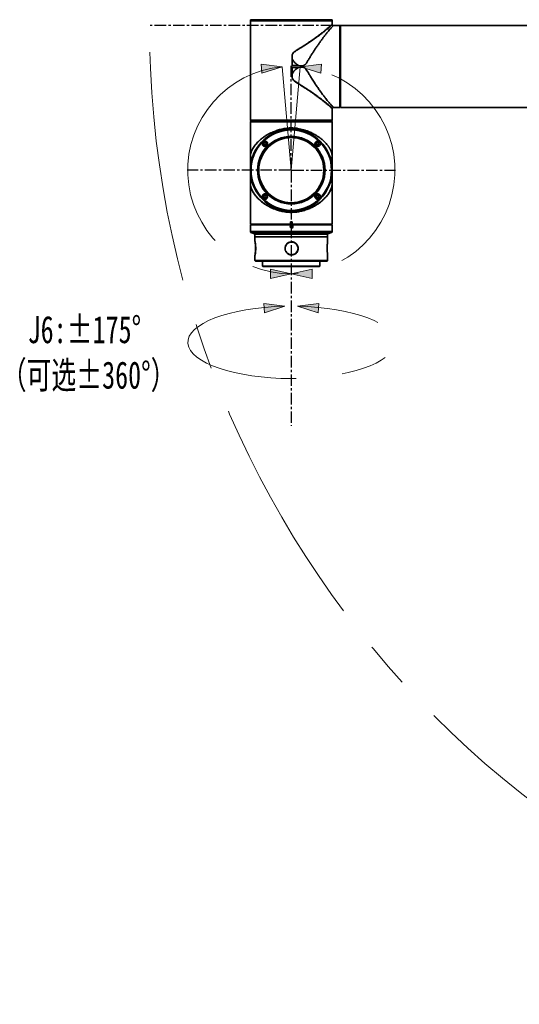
# Model space of a CAD drawing. Header units: millimetres. Extents: x -4 to 420, y 0 to 297.
# Tile 6 of 10: x 230 to 258, y 127 to 181. Entities that reach past the tile are written whole.
import ezdxf

# ---------------------------------------------------------------- set-up
doc = ezdxf.new("R2010")
doc.units = ezdxf.units.MM
doc.linetypes.add('CENTERX2', pattern=[20.32, 12.7, -2.54, 2.54, -2.54])
doc.layers.get('0').update_dxf_attribs({"lineweight": 18})
doc.layers.add('中心线层', color=6, linetype='CENTERX2', lineweight=25)
doc.layers.add('标注层', color=150, linetype='Continuous', lineweight=18)
doc.styles.add('SLDTEXTSTYLE0', font='txt', dxfattribs={"width": 0.7})

# ---------------------------------------------------------------- blocks, each defined once
blk = doc.blocks.new('块1_1')
at = {"linetype": 'Continuous'}
blk.add_hatch(color=7, dxfattribs=at).paths.add_polyline_path([(5474.3, 5769.8), (5448.8, 5654.8), (5499.8, 5654.8)], flags=0)
at = {"color": 7, "linetype": 'Continuous', "lineweight": 18}
for p, q in [((5474.3, 5769.8), (5448.8, 5654.8)), ((5499.8, 5654.8), (5474.3, 5769.8)), ((5448.8, 5654.8), (5499.8, 5654.8))]:
    blk.add_line(p, q, dxfattribs=at)
blk = doc.blocks.new('SW_CENTERMARKSYMBOL_4_1')
at = {"layer": '中心线层', "color": 0}
for p, q in [((0, 1), (0, 114.5)), ((-1, 0), (-114.5, 0)), ((0, 0), (-0.5, 0)), ((0, 0), (0, 0.5)), ((0, 0), (0, -0.5)), ((0, 0), (0.5, 0)), ((1, 0), (114.5, 0)), ((0, -1), (0, -281.1))]:
    blk.add_line(p, q, dxfattribs=at)
blk = doc.blocks.new('SW_CENTERMARKSYMBOL_5_1')
at = {"layer": '中心线层', "color": 0}
blk.add_line((-1, 0), (-1076.5, 0), dxfattribs=at)
blk = doc.blocks.new('12')
at = {"color": 0, "linetype": 'Continuous', "lineweight": 35}
for p, q in [((-48.3, 0.32), (-48.3, 0.25)), ((-47.64099, 0.32), (-48.3, 0.32)), ((-48.3, 0.25), (-48.3, -5.09)), ((-43.8, 0.25), (-48.3, 0.25)), ((-43.8, 0.32), (-47.64099, 0.32)), ((-43.8, 0.25), (-43.8, 0.32)), ((-43.8, 0.07122), (-43.8, 0.25)), ((-43.385, 0), (-43.72467, 0)), ((-43.36, -0.025), (-43.385, 0)), ((-43.385, -4.5), (-43.385, 0)), ((-43.36, -0.025), (-43.36, -4.475)), ((-30.04, 0), (-43.345, 0)), ((-43.345, -4.5), (-43.345, 0)), ((-45.99859, -2.19859), (-45.99859, -1.84684)), ((-45.99749, -1.84675), (-45.99749, -2.19804)), ((-45.99859, -2.19847), (-45.99859, -2.19859)), ((-45.99859, -2.65316), (-45.99859, -2.30141)), ((-45.99847, -2.30141), (-45.99847, -2.30153)), ((-45.99749, -2.19804), (-45.65619, -2.19804)), ((-45.99749, -2.30196), (-45.99749, -2.65325)), ((-45.65618, -2.30196), (-45.99749, -2.30196)), ((-43.8, -5.09), (-43.8, -4.57122)), ((-43.72467, -4.5), (-43.385, -4.5)), ((-43.385, -4.5), (-43.36, -4.475)), ((-43.345, -4.5), (-30.04, -4.5)), ((-48.3, -5.09), (-48.29944, -5.09)), ((-48.29944, -5.37257), (-48.3, -5.38)), ((-48.3, -5.38), (-48.3, -5.415)), ((-48.29944, -5.38), (-48.3, -5.38)), ((-48.29944, -5.21), (-48.29944, -5.09)), ((-48.29944, -5.21), (-43.80056, -5.21)), ((-48.29944, -5.415), (-48.29944, -5.285)), ((-43.8, -5.285), (-48.29944, -5.285)), ((-48.29, -5.27556), (-48.27449, -5.26)), ((-48.27449, -5.26), (-43.825, -5.26)), ((-48.26458, -5.245), (-43.83542, -5.245)), ((-47.90783, -5.25176), (-47.94445, -5.26)), ((-44.19217, -5.25176), (-47.90783, -5.25176)), ((-44.20314, -5.25054), (-47.89686, -5.25054)), ((-44.15556, -5.26), (-44.19217, -5.25176)), ((-43.8, -5.285), (-43.825, -5.26)), ((-43.80056, -5.09), (-43.8, -5.09)), ((-43.80056, -5.09), (-43.80056, -5.21)), ((-43.8, -7.95), (-43.8, -5.285)), ((-48.3, -5.415), (-48.3, -7.95)), ((-48.29944, -5.415), (-48.3, -5.415)), ((-44.59287, -6.23675), (-44.61983, -6.21045)), ((-44.61031, -6.2209), (-44.61033, -6.21972)), ((-43.8004, -7.45887), (-43.8006, -7.54762)), ((-43.80059, -7.54675), (-43.80059, -7.54684)), ((-43.8004, -7.45887), (-43.80042, -7.47748)), ((-48.3, -7.95), (-48.3, -10.91)), ((-48.29964, -7.90929), (-48.29963, -7.90856)), ((-48.29941, -8.05155), (-48.29941, -8.00142)), ((-48.2994, -8.00197), (-48.2994, -8.04972)), ((-43.8006, -8.00197), (-43.8006, -8.35238)), ((-43.80059, -8.00142), (-43.80059, -8.35316)), ((-43.80055, -7.9003), (-43.80055, -7.90754)), ((-43.8, -10.91), (-43.8, -7.95)), ((-48.29953, -8.41059), (-48.29941, -8.35316)), ((-48.29941, -8.35316), (-48.29941, -8.12001)), ((-48.2994, -8.12353), (-48.2994, -8.35238)), ((-43.8006, -8.35316), (-43.8006, -8.35325)), ((-46.1, -10.79), (-46, -10.79)), ((-46.1, -10.79), (-46.1, -10.91)), ((-46, -10.91), (-46, -10.79)), ((-48.3, -10.91), (-48.265, -10.945)), ((-48.3, -10.91), (-46.1, -10.91)), ((-48.3, -10.96), (-48.3, -11.32615)), ((-43.8, -10.96), (-48.3, -10.96)), ((-48.3, -11.32615), (-43.8, -11.32615)), ((-48.265, -10.945), (-46.09306, -10.945)), ((-46.1, -10.91), (-46.1, -10.91944)), ((-46.09306, -10.945), (-46.00694, -10.945)), ((-46.00694, -10.945), (-43.835, -10.945)), ((-46, -10.91), (-43.8, -10.91)), ((-46, -10.91), (-46, -10.91944)), ((-43.835, -10.945), (-43.8, -10.91)), ((-43.8, -11.32615), (-43.8, -10.96)), ((-48.26857, -11.37257), (-48.06572, -11.45371)), ((-43.83143, -11.37257), (-48.26857, -11.37257)), ((-48.06572, -11.45371), (-44.03428, -11.45371)), ((-48.05, -11.47693), (-48.05, -11.61)), ((-44.30929, -11.47693), (-48.05, -11.47693)), ((-44.30929, -11.61), (-48.05, -11.61)), ((-48.05, -11.615), (-48.05, -11.85992)), ((-44.05, -11.615), (-48.05, -11.615)), ((-47.95, -11.61), (-47.95, -11.615)), ((-44.05, -11.47693), (-44.30929, -11.47693)), ((-44.05, -11.61), (-44.30929, -11.61)), ((-44.15, -11.615), (-44.15, -11.61)), ((-44.05, -11.61), (-44.05, -11.47693)), ((-44.05, -11.89453), (-44.05, -11.615)), ((-44.03428, -11.45371), (-43.83143, -11.37257)), ((-48.05, -12.63962), (-48.05, -12.925)), ((-48.05, -12.925), (-48.025, -12.95)), ((-48.05, -12.925), (-47.89101, -12.925)), ((-47.868, -12.95), (-48.025, -12.95)), ((-47.89101, -12.925), (-44.05, -12.925)), ((-44.075, -12.95), (-47.868, -12.95)), ((-47.625, -12.95), (-47.625, -13.225)), ((-44.475, -13.225), (-44.475, -12.95)), ((-44.075, -12.95), (-44.05, -12.925)), ((-44.05, -12.925), (-44.05, -12.60731)), ((-47.625, -13.225), (-47.6, -13.25)), ((-47.625, -13.225), (-44.475, -13.225)), ((-44.5, -13.25), (-47.6, -13.25)), ((-44.5, -13.25), (-44.475, -13.225))]:
    blk.add_line(p, q, dxfattribs=at)
at = {"color": 0, "linetype": 'CENTERX2', "lineweight": 18}
for p, q in [((-46.54679, -2.27169), (-46.05, -7.95)), ((-46.05, -7.95), (-45.55321, -2.27169))]:
    blk.add_line(p, q, dxfattribs=at)
at = {"color": 0, "linetype": 'Continuous', "lineweight": 35}
for points in [[(-48.29944, -5.285), (-48.29555, -5.28111), (-48.29, -5.27556)], [(-43.80056, -5.21), (-43.80945, -5.21889), (-43.81, -5.21944)]]:
    blk.add_lwpolyline(points, dxfattribs=at)
for centre, radius in [((-46.05, -7.95), 2.25), ((-46.05, -7.95), 2.21098), ((-46.05, -7.95), 1.85783), ((-46.05, -7.95), 1.84202), ((-46.05, -7.95), 1.8125), ((-46.05, -7.95), 1.7875), ((-47.49957, -6.50043), 0.085), ((-47.49957, -6.50043), 0.0675), ((-47.49957, -6.50043), 0.0625), ((-44.60043, -6.50043), 0.085), ((-44.60043, -6.50043), 0.0675), ((-44.60043, -6.50043), 0.0625), ((-47.49957, -9.39957), 0.085), ((-47.49957, -9.39957), 0.0675), ((-47.49957, -9.39957), 0.0625), ((-44.60043, -9.39957), 0.085), ((-44.60043, -9.39957), 0.0675), ((-44.60043, -9.39957), 0.0625)]:
    blk.add_circle(centre, radius, dxfattribs=at)
at = {"color": 0, "linetype": 'CENTERX2', "lineweight": 18}
for centre, radius in [((-0.05, 0), 53.8), ((-46.05, -7.95), 5.7)]:
    blk.add_arc(centre, radius, 95, 85, dxfattribs=at)
at = {"color": 0, "linetype": 'Continuous', "lineweight": 35}
for centre, radius, start, end in [((-47.89686, -5.30054), 0.05, 90, 102.680383), ((-44.20315, -5.30054), 0.05, 77.319617, 90), ((-46.05, -7.95), 2.25, 90, 315), ((-46.05, -7.95), 2.25, 45, 90), ((-48.25, -11.32615), 0.05, 180, 248.198591), ((-46.03168, -11.06), 0.075, 270.003782, 89.996218), ((-43.85, -11.32615), 0.05, 291.801409, 0), ((-48.075, -11.47693), 0.025, 360, 68.198591), ((-44.025, -11.47693), 0.025, 111.801409, 180)]:
    blk.add_arc(centre, radius, start, end, dxfattribs=at)
at = {"color": 0, "linetype": 'CENTERX2', "lineweight": 18}
blk.add_ellipse((-46.05, -17.41484), major_axis=(5.69253, 0), ratio=0.34922911, start_param=1.63229718, end_param=7.79248078, dxfattribs=at)
at = {"color": 0, "linetype": 'Continuous', "lineweight": 35}
for points, knots in [([(-43.96905, -0.08505), (-43.95138, -0.06953), (-43.91663, -0.03904), (-43.87553, -0.0017), (-43.83702, 0.03419), (-43.8065, 0.06386), (-43.80216, 0.06877), (-43.8, 0.07122)], [0, 0, 0, 0, 0.039438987, 0.07751201, 0.11429632, 0.172584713, 0.230281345, 0.230281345, 0.230281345, 0.230281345]), ([(-43.7996, 0.06468), (-43.79959, 0.0647), (-43.79701, 0.06845), (-43.80617, 0.05431), (-43.82911, 0.02765), (-43.86851, -0.01437), (-43.90711, -0.05013), (-43.92636, -0.06796)], [0, 0, 0, 0, 0.000232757, 0.046171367, 0.092153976, 0.138143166, 0.18392212, 0.18392212, 0.18392212, 0.18392212]), ([(-43.72379, -0.00004), (-43.73316, 0.00088), (-43.75156, 0.00269), (-43.77524, 0.01752), (-43.7932, 0.03869), (-43.79749, 0.05644), (-43.79965, 0.06541)], [0, 0, 0, 0, 0.027973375, 0.054957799, 0.081812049, 0.109227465, 0.109227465, 0.109227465, 0.109227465]), ([(-45.99859, -1.84684), (-46.00239, -1.82022), (-46.00946, -1.77075), (-46.012, -1.70116), (-46.00718, -1.64108), (-45.99314, -1.58873), (-45.97294, -1.54837), (-45.95013, -1.51694), (-45.92726, -1.49132), (-45.89406, -1.4599), (-45.84451, -1.42128), (-45.78137, -1.37755), (-45.71504, -1.33472), (-45.64687, -1.29192), (-45.55996, -1.23794), (-45.45356, -1.17146), (-45.33439, -1.09553), (-45.21568, -1.01826), (-45.1026, -0.94299), (-44.99978, -0.87317), (-44.89864, -0.80311), (-44.79672, -0.73127), (-44.69222, -0.65615), (-44.59709, -0.58634), (-44.51096, -0.52185), (-44.4334, -0.46269), (-44.32677, -0.38009), (-44.20109, -0.28039), (-44.06865, -0.17113), (-44.00138, -0.11299), (-43.96905, -0.08504)], [0, 0, 0, 0, 0.0685512, 0.12741476, 0.17727185, 0.22170994, 0.26482882, 0.29153194, 0.32061724, 0.35233565, 0.40810892, 0.48093561, 0.54889834, 0.61077665, 0.68825372, 0.81347639, 0.93748583, 1.06028688, 1.19127709, 1.30554299, 1.40308279, 1.53656448, 1.66299218, 1.78237583, 1.8947241, 2.00005509, 2.09838328, 2.34728306, 2.5782804, 2.79198803, 2.79198803, 2.79198803, 2.79198803]), ([(-45.99679, -1.84762), (-46.00199, -1.8116), (-46.01237, -1.73963), (-46.00976, -1.64763), (-45.98865, -1.57769), (-45.95228, -1.5147), (-45.86057, -1.42762), (-45.71057, -1.33275), (-45.47295, -1.18677), (-45.18455, -1.00466), (-44.86089, -0.78681), (-44.56509, -0.57633), (-44.33178, -0.40094), (-44.15582, -0.26223), (-44.02435, -0.1546), (-43.95897, -0.0968), (-43.92636, -0.06796)], [0, 0, 0, 0, 0.09138196, 0.1825474, 0.22794286, 0.27340841, 0.36351436, 0.54163583, 0.71984324, 1.07272471, 1.42594829, 1.78008578, 2.13089879, 2.36691777, 2.60261086, 2.83716599, 2.83716599, 2.83716599, 2.83716599]), ([(-43.72467, -0.00011), (-43.72659, -0.00124), (-43.73065, -0.00363), (-43.75519, -0.02409), (-43.78852, -0.05687), (-43.83129, -0.10109), (-43.88207, -0.15713), (-43.93526, -0.21824), (-43.98796, -0.28053), (-44.03802, -0.34101), (-44.09272, -0.40849), (-44.14552, -0.47494), (-44.19543, -0.53874), (-44.24167, -0.59865), (-44.29093, -0.66341), (-44.34321, -0.73318), (-44.40776, -0.82068), (-44.48876, -0.93242), (-44.58798, -1.07322), (-44.67189, -1.19572), (-44.73481, -1.28992), (-44.77442, -1.34998), (-44.81407, -1.4108), (-44.85379, -1.47235), (-44.89352, -1.53458), (-44.93052, -1.59276), (-44.96895, -1.65453), (-45.01344, -1.7276), (-45.06245, -1.80923), (-45.11142, -1.89158), (-45.15558, -1.96673), (-45.19553, -2.03062), (-45.22946, -2.08118), (-45.25607, -2.11614), (-45.28866, -2.15291), (-45.32489, -2.18115), (-45.36466, -2.20005), (-45.42083, -2.21704), (-45.52042, -2.21998), (-45.6065, -2.20607), (-45.65619, -2.19804)], [0, 0, 0, 0, 0.11964982, 0.25308732, 0.37886553, 0.50212546, 0.62919565, 0.76033155, 0.85103519, 0.94491866, 1.04203883, 1.14244506, 1.21302152, 1.28659398, 1.36317396, 1.44277241, 1.52539656, 1.6525807, 1.79800366, 1.95274011, 2.00857602, 2.06443104, 2.12030617, 2.17620001, 2.23211184, 2.28804366, 2.33171335, 2.3953364, 2.47891051, 2.54269963, 2.60646023, 2.67020808, 2.70749865, 2.73936563, 2.76595739, 2.81454458, 2.83802866, 2.86157004, 2.94191533, 3.05159145, 3.05159145, 3.05159145, 3.05159145]), ([(-43.92636, -0.06796), (-43.93092, -0.06978), (-43.93803, -0.07262), (-43.95231, -0.07835), (-43.96196, -0.0822), (-43.96905, -0.08504)], [0, 0, 0, 0, 0.014691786, 0.0229855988, 0.0459708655, 0.0459708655, 0.0459708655, 0.0459708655]), ([(-45.99859, -1.84684), (-45.99838, -1.84683), (-45.99802, -1.8468), (-45.99765, -1.84677), (-45.99749, -1.84675)], [0, 0, 0, 0, 0.00061599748, 0.00110037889, 0.00110037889, 0.00110037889, 0.00110037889]), ([(-45.99677, -1.84762), (-45.99688, -1.84741), (-45.99704, -1.84713), (-45.9973, -1.84684), (-45.99743, -1.84678), (-45.99749, -1.84675)], [0, 0, 0, 0, 0.00070394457, 0.00095266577, 0.00114944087, 0.00114944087, 0.00114944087, 0.00114944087]), ([(-45.65619, -2.19804), (-45.69178, -2.17703), (-45.76302, -2.13499), (-45.85552, -2.0516), (-45.93644, -1.95663), (-45.97664, -1.88399), (-45.99677, -1.84762)], [0, 0, 0, 0, 0.12378557, 0.247724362, 0.37189102, 0.496374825, 0.496374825, 0.496374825, 0.496374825]), ([(-46.05, -2.25), (-46.04042, -2.24042), (-46.02329, -2.22328), (-46.00615, -2.20615), (-45.99859, -2.19859)], [0, 0, 0, 0, 0.0406334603, 0.0727079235, 0.0727079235, 0.0727079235, 0.0727079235]), ([(-45.99859, -2.30141), (-46.0082, -2.2918), (-46.02534, -2.27466), (-46.04248, -2.25752), (-46.05, -2.25)], [0, 0, 0, 0, 0.0407991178, 0.0727079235, 0.0727079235, 0.0727079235, 0.0727079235]), ([(-43.96905, -4.41495), (-43.99258, -4.39458), (-44.04107, -4.3526), (-44.13107, -4.27721), (-44.2374, -4.19072), (-44.33942, -4.1101), (-44.42968, -4.04024), (-44.50298, -3.98442), (-44.57954, -3.92704), (-44.65708, -3.86978), (-44.73603, -3.81235), (-44.81994, -3.75229), (-44.90593, -3.69183), (-44.99932, -3.62713), (-45.1062, -3.5545), (-45.22162, -3.47788), (-45.33488, -3.40419), (-45.45007, -3.33049), (-45.56477, -3.25913), (-45.67216, -3.19229), (-45.75482, -3.13978), (-45.83189, -3.08836), (-45.90778, -3.03105), (-45.96518, -2.96839), (-45.9938, -2.90898), (-46.00981, -2.84757), (-46.01314, -2.76074), (-46.0038, -2.6917), (-45.99859, -2.65316)], [0, 0, 0, 0, 0.15817076, 0.32607292, 0.50399051, 0.69215612, 0.78789772, 0.8876417, 0.9913999, 1.0889413, 1.18245581, 1.28292097, 1.39034202, 1.48302527, 1.6018566, 1.74683383, 1.85797162, 1.96191185, 2.10714714, 2.20992108, 2.28865243, 2.35888481, 2.44721673, 2.53163248, 2.57220574, 2.61427287, 2.69268729, 2.79184016, 2.79184016, 2.79184016, 2.79184016]), ([(-45.99679, -2.65238), (-46.0031, -2.69671), (-46.01255, -2.76324), (-46.00809, -2.85273), (-45.99157, -2.91814), (-45.95747, -2.97626), (-45.89658, -3.04033), (-45.77253, -3.13031), (-45.58812, -3.24228), (-45.34833, -3.39094), (-45.09494, -3.5552), (-44.8339, -3.73258), (-44.61187, -3.89051), (-44.42676, -4.02745), (-44.27446, -4.14398), (-44.13816, -4.25204), (-44.02059, -4.34905), (-43.92486, -4.4321), (-43.85319, -4.50116), (-43.81209, -4.54578), (-43.79505, -4.57081), (-43.79981, -4.56439), (-43.79994, -4.56422)], [0, 0, 0, 0, 0.09701341, 0.1455711, 0.19382233, 0.24205214, 0.29015305, 0.38499202, 0.57439776, 0.76265212, 1.01217638, 1.26296402, 1.51394839, 1.70047535, 1.8871395, 2.07559535, 2.26323676, 2.45016785, 2.63876944, 2.82766844, 3.01654567, 3.02165104, 3.02165104, 3.02165104, 3.02165104]), ([(-45.99847, -2.19847), (-45.99831, -2.19834), (-45.99802, -2.19811), (-45.99765, -2.19806), (-45.99749, -2.19804)], [0, 0, 0, 0, 0.0006150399, 0.00109453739, 0.00109453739, 0.00109453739, 0.00109453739]), ([(-45.99749, -2.30196), (-45.9977, -2.30193), (-45.99806, -2.30187), (-45.99835, -2.30163), (-45.99847, -2.30153)], [0, 0, 0, 0, 0.00061200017, 0.00109319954, 0.00109319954, 0.00109319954, 0.00109319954]), ([(-45.65618, -2.30197), (-45.69568, -2.32565), (-45.77475, -2.37308), (-45.89739, -2.48648), (-45.95899, -2.58931), (-45.99677, -2.65238)], [0, 0, 0, 0, 0.138095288, 0.276501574, 0.496056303, 0.496056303, 0.496056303, 0.496056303]), ([(-45.65618, -2.30196), (-45.60638, -2.29376), (-45.543, -2.28333), (-45.46655, -2.28251), (-45.4296, -2.28495), (-45.38532, -2.2921), (-45.34411, -2.308), (-45.30747, -2.33235), (-45.26043, -2.37398), (-45.20686, -2.45047), (-45.14291, -2.55454), (-45.08732, -2.64855), (-45.037, -2.73381), (-44.98796, -2.81456), (-44.90794, -2.94385), (-44.79866, -3.11571), (-44.66256, -3.3188), (-44.52789, -3.51211), (-44.41734, -3.66663), (-44.33013, -3.78445), (-44.2662, -3.86932), (-44.20696, -3.94648), (-44.14238, -4.02915), (-44.0741, -4.11482), (-44.0042, -4.20017), (-43.92915, -4.28915), (-43.85474, -4.37404), (-43.79406, -4.43773), (-43.75518, -4.47592), (-43.73065, -4.49638), (-43.72659, -4.49876), (-43.72467, -4.49989)], [0, 0, 0, 0, 0.10966729, 0.1395776, 0.16636771, 0.1902456, 0.2371366, 0.26105051, 0.28585594, 0.37358364, 0.46272005, 0.55370088, 0.61355693, 0.68164655, 0.76367769, 0.953977, 1.14458287, 1.33569333, 1.52625138, 1.62905164, 1.72713502, 1.82051935, 1.90922727, 2.04235416, 2.1696828, 2.29134178, 2.48641215, 2.6726935, 2.79852966, 2.93200141, 3.05160815, 3.05160815, 3.05160815, 3.05160815]), ([(-43.8, -4.57122), (-43.80093, -4.57014), (-43.80283, -4.56796), (-43.81817, -4.55237), (-43.84651, -4.5253), (-43.89312, -4.48185), (-43.9433, -4.43764), (-43.96905, -4.41495)], [0, 0, 0, 0, 0.037834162, 0.076967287, 0.115954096, 0.171620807, 0.230280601, 0.230280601, 0.230280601, 0.230280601]), ([(-43.8, -4.57122), (-43.79998, -4.57013), (-43.79994, -4.56796), (-43.79969, -4.56581), (-43.79956, -4.56473)], [0, 0, 0, 0, 0.00325094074, 0.00650207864, 0.00650207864, 0.00650207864, 0.00650207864]), ([(-43.79966, -4.56549), (-43.7975, -4.55651), (-43.79324, -4.53874), (-43.77528, -4.51755), (-43.7516, -4.5027), (-43.73319, -4.50089), (-43.72381, -4.49996)], [0, 0, 0, 0, 0.027431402, 0.054299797, 0.081296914, 0.109281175, 0.109281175, 0.109281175, 0.109281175]), ([(-48.29, -5.21944), (-48.29018, -5.21926), (-48.29333, -5.21611), (-48.29648, -5.21296), (-48.29944, -5.21)], [0, 0, 0, 0, 0.0007794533, 0.0133547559, 0.0133547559, 0.0133547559, 0.0133547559]), ([(-48.26458, -5.245), (-48.27026, -5.23927), (-48.27855, -5.2309), (-48.28726, -5.22219), (-48.29, -5.21944)], [0, 0, 0, 0, 0.0246862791, 0.0360457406, 0.0360457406, 0.0360457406, 0.0360457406]), ([(-43.81, -5.21944), (-43.81776, -5.22723), (-43.8265, -5.23599), (-43.83452, -5.24409), (-43.83542, -5.245)], [0, 0, 0, 0, 0.0320184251, 0.0360457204, 0.0360457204, 0.0360457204, 0.0360457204]), ([(-48.2994, -7.55619), (-48.29956, -7.50589), (-48.29976, -7.44191), (-48.29976, -7.36476), (-48.29973, -7.32759), (-48.2996, -7.28329), (-48.29928, -7.24222), (-48.29847, -7.2058), (-48.29673, -7.15909), (-48.29176, -7.1063), (-48.28003, -7.04246), (-48.2663, -6.99201), (-48.25336, -6.95313), (-48.24347, -6.92589), (-48.23206, -6.89702), (-48.21857, -6.86564), (-48.19581, -6.81689), (-48.15592, -6.74182), (-48.09844, -6.65188), (-48.02701, -6.55601), (-47.95176, -6.46759), (-47.8667, -6.37975), (-47.78282, -6.30205), (-47.69992, -6.23244), (-47.61691, -6.16866), (-47.53302, -6.10945), (-47.43357, -6.04482), (-47.3167, -5.97643), (-47.18056, -5.90643), (-47.05, -5.84768), (-46.92601, -5.79879), (-46.80902, -5.75821), (-46.69116, -5.72262), (-46.52328, -5.67928), (-46.31127, -5.63878), (-46.07912, -5.6198), (-45.87983, -5.63149), (-45.70733, -5.65494), (-45.53793, -5.68858), (-45.37633, -5.73127), (-45.21817, -5.78207), (-45.07977, -5.83526), (-44.9599, -5.88796), (-44.85706, -5.93802), (-44.75523, -5.99272), (-44.66601, -6.04552), (-44.58825, -6.09543), (-44.52083, -6.14167), (-44.45369, -6.19093), (-44.38718, -6.24321), (-44.31078, -6.30776), (-44.22372, -6.38876), (-44.12952, -6.48798), (-44.0609, -6.57189), (-44.01476, -6.63481), (-43.9875, -6.67442), (-43.96201, -6.71407), (-43.93832, -6.75379), (-43.91643, -6.79352), (-43.89787, -6.83052), (-43.87991, -6.86895), (-43.8609, -6.91344), (-43.84301, -6.96245), (-43.8283, -7.01142), (-43.81748, -7.05558), (-43.81046, -7.09553), (-43.80623, -7.12946), (-43.80392, -7.15607), (-43.80199, -7.18866), (-43.80101, -7.22489), (-43.80054, -7.26466), (-43.80022, -7.32083), (-43.80019, -7.42042), (-43.80045, -7.5065), (-43.8006, -7.55619)], [0, 0, 0, 0, 0.12033027, 0.15307253, 0.18236263, 0.20843899, 0.2592386, 0.28527263, 0.31235283, 0.40751931, 0.50207377, 0.60276058, 0.64435395, 0.68550465, 0.73033547, 0.77884747, 0.83103998, 0.95554752, 1.12367984, 1.24300368, 1.39555292, 1.53292953, 1.6551429, 1.76628407, 1.87250127, 1.97381425, 2.0702453, 2.21477185, 2.35296006, 2.48494646, 2.59139492, 2.69540613, 2.79708958, 2.89656448, 3.11914731, 3.31346686, 3.44578967, 3.59078368, 3.72745599, 3.8613924, 3.99946875, 4.14196338, 4.24052339, 4.34253804, 4.44807046, 4.55717327, 4.63386402, 4.71380842, 4.79702042, 4.8835128, 4.97329375, 5.11149335, 5.26951235, 5.43765116, 5.49832415, 5.55901741, 5.61973084, 5.68046603, 5.74122202, 5.80199788, 5.84945012, 5.9185831, 6.00939702, 6.07871064, 6.14799413, 6.21726379, 6.25778449, 6.29241097, 6.32130667, 6.37410106, 6.39961821, 6.42520095, 6.51250357, 6.63167873, 6.63167873, 6.63167873, 6.63167873]), ([(-46.90567, -5.86905), (-46.88882, -5.86208), (-46.86322, -5.85148), (-46.83117, -5.83812), (-46.81431, -5.83108), (-46.80577, -5.82755), (-46.80362, -5.82665), (-46.80308, -5.82643), (-46.80294, -5.82637), (-46.8029, -5.82636), (-46.80289, -5.82635), (-46.80289, -5.82635), (-46.80288, -5.82635)], [0, 0, 0, 0, 0.054685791, 0.083111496, 0.104196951, 0.109495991, 0.110835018, 0.111177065, 0.111264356, 0.11128991, 0.111296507, 0.111299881, 0.111299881, 0.111299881, 0.111299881]), ([(-46.80288, -5.82635), (-46.74331, -5.80726), (-46.62404, -5.76903), (-46.4877, -5.73764), (-46.41112, -5.72847), (-46.39864, -5.72698)], [0, 0, 0, 0, 0.18979034, 0.380006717, 0.417021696, 0.417021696, 0.417021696, 0.417021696]), ([(-45.29708, -5.82636), (-45.28614, -5.83092), (-45.26901, -5.83804), (-45.23479, -5.8523), (-45.21148, -5.86196), (-45.19435, -5.86905)], [0, 0, 0, 0, 0.035552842, 0.055623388, 0.111245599, 0.111245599, 0.111245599, 0.111245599]), ([(-47.5984, -6.61327), (-47.58434, -6.6233), (-47.55622, -6.64336), (-47.5042, -6.65321), (-47.45265, -6.64604), (-47.40697, -6.62202), (-47.37241, -6.58504), (-47.35191, -6.53938), (-47.3472, -6.48954), (-47.35905, -6.44027), (-47.38695, -6.39693), (-47.42834, -6.365), (-47.47838, -6.34889), (-47.53068, -6.35067), (-47.57876, -6.36968), (-47.6173, -6.40304), (-47.64254, -6.44668), (-47.65229, -6.49604), (-47.64531, -6.54596), (-47.62548, -6.58632), (-47.60601, -6.6057), (-47.5984, -6.61327)], [0, 0, 0, 0, 0.052128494, 0.104278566, 0.155774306, 0.205926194, 0.254879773, 0.303416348, 0.352487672, 0.40275252, 0.454295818, 0.50661827, 0.558895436, 0.610384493, 0.660737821, 0.710108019, 0.758996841, 0.808050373, 0.857843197, 0.908703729, 0.941277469, 0.941277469, 0.941277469, 0.941277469]), ([(-44.7065, -6.6065), (-44.69369, -6.61705), (-44.66807, -6.63816), (-44.61937, -6.65182), (-44.56926, -6.65004), (-44.52167, -6.63147), (-44.48234, -6.59769), (-44.45639, -6.55209), (-44.44743, -6.50032), (-44.45642, -6.44899), (-44.48168, -6.40423), (-44.51973, -6.37072), (-44.56625, -6.35156), (-44.61649, -6.3485), (-44.6654, -6.36208), (-44.70767, -6.3914), (-44.73811, -6.43369), (-44.75262, -6.48423), (-44.74899, -6.53636), (-44.73135, -6.57841), (-44.71328, -6.59883), (-44.7065, -6.6065)], [0, 0, 0, 0, 0.048889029, 0.097756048, 0.14725877, 0.198066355, 0.250014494, 0.302423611, 0.354453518, 0.405495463, 0.455409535, 0.504509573, 0.55338919, 0.602684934, 0.652888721, 0.704191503, 0.756361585, 0.808747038, 0.860488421, 0.910945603, 0.941285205, 0.941285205, 0.941285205, 0.941285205]), ([(-47.63807, -6.51483), (-47.64062, -6.51278), (-47.64456, -6.50962), (-47.65117, -6.50775), (-47.65652, -6.50732), (-47.66184, -6.50809), (-47.66832, -6.51036), (-47.67206, -6.51376), (-47.67448, -6.51596)], [0, 0, 0, 0, 0.0097167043, 0.0149787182, 0.0203655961, 0.0257496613, 0.0310132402, 0.0407317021, 0.0407317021, 0.0407317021, 0.0407317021]), ([(-48.29886, -7.22161), (-48.29886, -7.23237), (-48.29885, -7.28338), (-48.29885, -7.36403), (-48.29885, -7.45561), (-48.29883, -7.53476), (-48.29894, -7.61833), (-48.29912, -7.71318), (-48.29932, -7.80085), (-48.29948, -7.86834), (-48.29953, -7.89323), (-48.29955, -7.90377)], [0, 0, 0, 0, 0.024150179, 0.114503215, 0.18670793, 0.245411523, 0.317834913, 0.408968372, 0.518477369, 0.612857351, 0.682161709, 0.682161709, 0.682161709, 0.682161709]), ([(-48.29886, -7.22307), (-48.29886, -7.23355), (-48.29885, -7.28429), (-48.29885, -7.36468), (-48.29885, -7.45626), (-48.29883, -7.53543), (-48.29894, -7.61884), (-48.29913, -7.71382), (-48.29926, -7.77056), (-48.29933, -7.80129)], [0, 0, 0, 0, 0.026360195, 0.127599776, 0.208504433, 0.274285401, 0.355444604, 0.457566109, 0.578228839, 0.578228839, 0.578228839, 0.578228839]), ([(-43.80134, -7.25471), (-43.80127, -7.25686), (-43.80077, -7.27107), (-43.80066, -7.30464), (-43.8003, -7.36338), (-43.80032, -7.44594), (-43.80049, -7.51083), (-43.80059, -7.54684)], [0, 0, 0, 0, 0.008010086, 0.053042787, 0.100195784, 0.185600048, 0.292142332, 0.292142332, 0.292142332, 0.292142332]), ([(-43.80048, -7.90123), (-43.80052, -7.88645), (-43.8006, -7.84914), (-43.80074, -7.75662), (-43.80086, -7.6522), (-43.80094, -7.55697), (-43.80101, -7.44746), (-43.80107, -7.33463), (-43.80109, -7.2566), (-43.8011, -7.22164)], [0, 0, 0, 0, 0.099274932, 0.250619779, 0.33215242, 0.41774937, 0.507719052, 0.602598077, 0.679589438, 0.679589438, 0.679589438, 0.679589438]), ([(-43.8006, -7.84183), (-43.80066, -7.80815), (-43.80075, -7.75459), (-43.80086, -7.65244), (-43.80094, -7.55773), (-43.80101, -7.44806), (-43.80107, -7.33772), (-43.80109, -7.26221), (-43.8011, -7.22978)], [0, 0, 0, 0, 0.150593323, 0.239460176, 0.332755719, 0.430814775, 0.534221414, 0.612053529, 0.612053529, 0.612053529, 0.612053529]), ([(-48.2983, -7.8625), (-48.29862, -7.87185), (-48.29927, -7.89062), (-48.29964, -7.90946), (-48.29972, -7.91305), (-48.29962, -7.90807), (-48.29961, -7.90747)], [0, 0, 0, 0, 0.0118364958, 0.0237518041, 0.0474971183, 0.0507167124, 0.0507167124, 0.0507167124, 0.0507167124]), ([(-48.29908, -8.04605), (-48.29918, -8.04496), (-48.29957, -8.04087), (-48.29955, -8.05992), (-48.29952, -8.09483), (-48.29933, -8.13793), (-48.29919, -8.19522), (-48.29901, -8.28258), (-48.29888, -8.38969), (-48.29878, -8.51335), (-48.29873, -8.59921), (-48.29871, -8.64436)], [0, 0, 0, 0, 0.025685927, 0.095912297, 0.128700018, 0.163703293, 0.226641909, 0.309202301, 0.411623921, 0.502018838, 0.602280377, 0.602280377, 0.602280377, 0.602280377]), ([(-43.80134, -8.64909), (-43.80134, -8.64286), (-43.80134, -8.5927), (-43.80136, -8.51167), (-43.80142, -8.41808), (-43.80151, -8.35314), (-43.80173, -8.29661), (-43.80188, -8.22946), (-43.80196, -8.14846), (-43.80201, -8.08079), (-43.80184, -8.04743), (-43.80236, -8.05501), (-43.80238, -8.05533)], [0, 0, 0, 0, 0.011585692, 0.093277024, 0.157452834, 0.205111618, 0.239364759, 0.302140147, 0.385171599, 0.488841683, 0.591042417, 0.595641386, 0.595641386, 0.595641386, 0.595641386]), ([(-43.8006, -7.89679), (-43.80051, -7.90156), (-43.80034, -7.91107), (-43.80024, -7.91335), (-43.80052, -7.90179), (-43.80053, -7.90123)], [0, 0, 0, 0, 0.0117791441, 0.0235303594, 0.0241266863, 0.0241266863, 0.0241266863, 0.0241266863]), ([(-46.90567, -10.11495), (-46.95935, -10.09458), (-47.07001, -10.0526), (-47.2294, -9.97721), (-47.38786, -9.89072), (-47.51423, -9.8101), (-47.61222, -9.74024), (-47.6849, -9.68442), (-47.75406, -9.62704), (-47.81789, -9.56978), (-47.87735, -9.51234), (-47.93498, -9.45229), (-47.9883, -9.39183), (-48.04057, -9.32713), (-48.09392, -9.2545), (-48.14328, -9.17788), (-48.18424, -9.10419), (-48.21976, -9.03049), (-48.24825, -8.95913), (-48.26867, -8.89229), (-48.28096, -8.83978), (-48.28985, -8.78836), (-48.29595, -8.73105), (-48.29851, -8.66839), (-48.29932, -8.60897), (-48.29965, -8.54758), (-48.29971, -8.48006), (-48.29958, -8.43007), (-48.29953, -8.41059)], [0, 0, 0, 0, 0.13709099, 0.2826197, 0.43682521, 0.5999169, 0.68289957, 0.76934952, 0.85928221, 0.9438246, 1.02487666, 1.11195362, 1.20505882, 1.28539062, 1.3883856, 1.51404278, 1.61037007, 1.70045826, 1.82634011, 1.91541734, 1.98365719, 2.04453096, 2.12109052, 2.19425723, 2.22942268, 2.2658842, 2.33384919, 2.37723743, 2.37723743, 2.37723743, 2.37723743]), ([(-48.2994, -8.35238), (-48.29952, -8.39671), (-48.2997, -8.46324), (-48.29962, -8.55273), (-48.29929, -8.61814), (-48.29822, -8.67626), (-48.29518, -8.74033), (-48.28492, -8.83032), (-48.25592, -8.94228), (-48.19313, -9.09094), (-48.09467, -9.2552), (-47.95154, -9.43257), (-47.78841, -9.59051), (-47.61594, -9.72745), (-47.44196, -9.84397), (-47.24941, -9.95205), (-47.03908, -10.04899), (-46.81242, -10.1323), (-46.57111, -10.20041), (-46.31791, -10.24861), (-46.05735, -10.27224), (-45.79663, -10.25073), (-45.5435, -10.20385), (-45.30189, -10.13687), (-45.07443, -10.05456), (-44.86266, -9.95819), (-44.66763, -9.84991), (-44.4907, -9.73238), (-44.31559, -9.59412), (-44.15058, -9.43493), (-44.00606, -9.25638), (-43.90671, -9.09079), (-43.84364, -8.9411), (-43.81619, -8.83433), (-43.80525, -8.74483), (-43.80187, -8.68332), (-43.80069, -8.61564), (-43.80038, -8.55059), (-43.8003, -8.46194), (-43.80048, -8.39619), (-43.8006, -8.35238)], [0, 0, 0, 0, 0.10589986, 0.15890505, 0.21157608, 0.26422356, 0.31673072, 0.42025502, 0.62701078, 0.83250711, 1.10488697, 1.37864661, 1.65261757, 1.85623125, 2.0599916, 2.26571068, 2.47053879, 2.67459142, 2.8804666, 3.08666983, 3.2928466, 3.49846564, 3.70437238, 3.90966131, 4.11346319, 4.31870822, 4.52541813, 4.73224686, 4.93914128, 5.21425851, 5.48972778, 5.76516936, 5.97189165, 6.17911147, 6.25706392, 6.33499821, 6.38720206, 6.43973039, 6.49213249, 6.5967997, 6.5967997, 6.5967997, 6.5967997]), ([(-43.80059, -8.35316), (-43.80051, -8.37965), (-43.80036, -8.42892), (-43.80032, -8.49827), (-43.8004, -8.55784), (-43.80068, -8.60942), (-43.80123, -8.649), (-43.80208, -8.67992), (-43.80312, -8.70506), (-43.80521, -8.73964), (-43.80974, -8.78504), (-43.81837, -8.83731), (-43.83235, -8.89621), (-43.85237, -8.9604), (-43.87985, -9.02947), (-43.91078, -9.09437), (-43.94385, -9.1551), (-43.98132, -9.21672), (-44.02374, -9.27902), (-44.06747, -9.33721), (-44.1187, -9.4002), (-44.18017, -9.46903), (-44.25528, -9.54459), (-44.33183, -9.61464), (-44.40875, -9.67916), (-44.48504, -9.73816), (-44.60018, -9.82055), (-44.76067, -9.92003), (-44.97245, -10.0291), (-45.12234, -10.0871), (-45.19434, -10.11495)], [0, 0, 0, 0, 0.05948119, 0.1106422, 0.15406626, 0.1919025, 0.22856323, 0.25134797, 0.27594686, 0.30258022, 0.36199579, 0.44086832, 0.51111554, 0.60915364, 0.71455185, 0.8069973, 0.88648832, 0.97388492, 1.06950394, 1.15259447, 1.22315583, 1.340527, 1.45143995, 1.55590137, 1.6539218, 1.74551469, 1.83069217, 2.04761734, 2.24874936, 2.43461839, 2.43461839, 2.43461839, 2.43461839]), ([(-47.60563, -9.50564), (-47.59276, -9.51623), (-47.56702, -9.53743), (-47.51804, -9.55104), (-47.4678, -9.54905), (-47.42034, -9.53031), (-47.38127, -9.49653), (-47.35547, -9.45104), (-47.34655, -9.39926), (-47.35566, -9.3478), (-47.38108, -9.30306), (-47.41911, -9.26975), (-47.46537, -9.25074), (-47.51537, -9.24763), (-47.56431, -9.26109), (-47.60677, -9.29046), (-47.63731, -9.33292), (-47.65176, -9.38352), (-47.6481, -9.43553), (-47.63051, -9.4775), (-47.61246, -9.49792), (-47.60563, -9.50564)], [0, 0, 0, 0, 0.049107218, 0.098203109, 0.147739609, 0.19828725, 0.249909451, 0.302232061, 0.35450826, 0.405891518, 0.455906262, 0.504780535, 0.553329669, 0.602495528, 0.652892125, 0.704543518, 0.756900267, 0.80912955, 0.860513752, 0.910759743, 0.94128617, 0.94128617, 0.94128617, 0.94128617]), ([(-44.71327, -9.4984), (-44.70065, -9.5102), (-44.67541, -9.5338), (-44.62512, -9.55041), (-44.57301, -9.55008), (-44.52438, -9.53218), (-44.48505, -9.49973), (-44.45876, -9.45666), (-44.44789, -9.40759), (-44.45356, -9.35739), (-44.4756, -9.31129), (-44.51219, -9.27461), (-44.5595, -9.25212), (-44.61179, -9.24699), (-44.66232, -9.25973), (-44.70499, -9.28815), (-44.73548, -9.32826), (-44.75129, -9.37572), (-44.75082, -9.42578), (-44.73651, -9.46819), (-44.7198, -9.48991), (-44.71327, -9.4984)], [0, 0, 0, 0, 0.052129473, 0.10427887, 0.155839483, 0.206274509, 0.255698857, 0.304602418, 0.353623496, 0.403349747, 0.454129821, 0.505942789, 0.558327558, 0.610479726, 0.661594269, 0.711324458, 0.760051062, 0.808655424, 0.858046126, 0.908723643, 0.941276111, 0.941276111, 0.941276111, 0.941276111]), ([(-46.05, -10.27122), (-46.09902, -10.27014), (-46.19875, -10.26796), (-46.34771, -10.25237), (-46.51661, -10.2253), (-46.70548, -10.18185), (-46.83778, -10.13764), (-46.90566, -10.11495)], [0, 0, 0, 0, 0.143582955, 0.292094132, 0.440051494, 0.651308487, 0.873925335, 0.873925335, 0.873925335, 0.873925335]), ([(-45.19434, -10.11495), (-45.23971, -10.13047), (-45.32889, -10.16096), (-45.46639, -10.1983), (-45.63066, -10.23419), (-45.8249, -10.26386), (-45.97522, -10.26877), (-46.05, -10.27122)], [0, 0, 0, 0, 0.149668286, 0.294152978, 0.433748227, 0.654949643, 0.873904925, 0.873904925, 0.873904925, 0.873904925]), ([(-46.10537, -11.06), (-46.10425, -11.05018), (-46.10199, -11.03054), (-46.08464, -11.00559), (-46.05987, -10.98891), (-46.03039, -10.98305), (-46.00096, -10.98889), (-45.97598, -11.00556), (-45.9593, -11.03052), (-45.95343, -11.05997), (-45.95927, -11.0894), (-45.97591, -11.11436), (-46.00085, -11.13106), (-46.03028, -11.13696), (-46.05979, -11.13112), (-46.0846, -11.11446), (-46.10197, -11.0895), (-46.10424, -11.06984), (-46.10537, -11.06)], [0, 0, 0, 0, 0.029411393, 0.058798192, 0.088170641, 0.117543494, 0.14692627, 0.176336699, 0.205751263, 0.235139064, 0.264512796, 0.293886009, 0.323268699, 0.352673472, 0.382090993, 0.411482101, 0.440855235, 0.470331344, 0.470331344, 0.470331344, 0.470331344]), ([(-46.1, -10.91944), (-46.09912, -10.92723), (-46.09813, -10.93599), (-46.09357, -10.9441), (-46.09306, -10.945)], [0, 0, 0, 0, 0.0236970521, 0.0266780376, 0.0266780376, 0.0266780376, 0.0266780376]), ([(-46.00694, -10.945), (-46.0043, -10.93927), (-46.00045, -10.93091), (-46.00011, -10.92219), (-46, -10.91944)], [0, 0, 0, 0, 0.018303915, 0.0267265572, 0.0267265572, 0.0267265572, 0.0267265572]), ([(-48.04976, -11.85992), (-48.04981, -11.85925), (-48.05002, -11.85671), (-48.04796, -11.86467), (-48.04406, -11.88207), (-48.03869, -11.90853), (-48.02889, -11.96266), (-48.01753, -12.04301), (-48.01073, -12.12697), (-48.00756, -12.18856), (-48.00715, -12.22672), (-48.0069, -12.25)], [0, 0, 0, 0, 0.017158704, 0.064747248, 0.098142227, 0.135906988, 0.183545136, 0.277895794, 0.325025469, 0.352784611, 0.396214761, 0.396214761, 0.396214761, 0.396214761]), ([(-48.04939, -12.63608), (-48.04852, -12.63051), (-48.04727, -12.62262), (-48.04424, -12.60419), (-48.04204, -12.59059), (-48.0398, -12.57627), (-48.03737, -12.56028), (-48.03457, -12.54102), (-48.03145, -12.51803), (-48.02702, -12.48246), (-48.02218, -12.43673), (-48.01833, -12.38702), (-48.01617, -12.34917), (-48.01486, -12.31766), (-48.01388, -12.27968), (-48.01367, -12.23836), (-48.01438, -12.19755), (-48.01559, -12.16358), (-48.01723, -12.13114), (-48.01963, -12.09536), (-48.02254, -12.06139), (-48.02601, -12.0272), (-48.0302, -11.99112), (-48.03516, -11.95446), (-48.03997, -11.92237), (-48.04363, -11.89955), (-48.04635, -11.88294), (-48.04853, -11.86971), (-48.04927, -11.86468), (-48.04969, -11.8618)], [0, 0, 0, 0, 0.053180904, 0.075366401, 0.097553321, 0.115079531, 0.132602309, 0.155679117, 0.178649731, 0.201673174, 0.254390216, 0.292245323, 0.314722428, 0.337092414, 0.359516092, 0.394592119, 0.423037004, 0.444844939, 0.466636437, 0.493171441, 0.52445957, 0.545791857, 0.577490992, 0.619519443, 0.65446394, 0.689407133, 0.716077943, 0.742760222, 0.778556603, 0.778556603, 0.778556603, 0.778556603]), ([(-45.67188, -12.25), (-45.67232, -12.26353), (-45.67313, -12.28872), (-45.67851, -12.32039), (-45.68767, -12.35806), (-45.71109, -12.42161), (-45.76954, -12.50598), (-45.84444, -12.56015), (-45.89983, -12.58468), (-45.9328, -12.59607), (-45.97118, -12.60509), (-46.02341, -12.6108), (-46.08194, -12.60803), (-46.14437, -12.59354), (-46.20077, -12.56995), (-46.24547, -12.54167), (-46.27963, -12.51299), (-46.30629, -12.48553), (-46.33097, -12.45393), (-46.35076, -12.42134), (-46.36552, -12.39043), (-46.37731, -12.35914), (-46.3868, -12.32395), (-46.39284, -12.28462), (-46.39451, -12.2445), (-46.3916, -12.20404), (-46.38389, -12.16299), (-46.37106, -12.12195), (-46.35044, -12.07668), (-46.31804, -12.02642), (-46.26786, -11.97364), (-46.20729, -11.93274), (-46.12551, -11.89859), (-46.02318, -11.88374), (-45.92862, -11.90241), (-45.867, -11.9298), (-45.832, -11.9503), (-45.79829, -11.97556), (-45.76666, -12.00568), (-45.73371, -12.04614), (-45.71146, -12.0842), (-45.69733, -12.1168), (-45.69039, -12.13578), (-45.67693, -12.17914), (-45.67417, -12.21796), (-45.67188, -12.25)], [0, 0, 0, 0, 0.04054454, 0.07544874, 0.09608275, 0.15684759, 0.27792158, 0.39908061, 0.42951382, 0.45992451, 0.50372274, 0.54753368, 0.6171305, 0.67814318, 0.73885506, 0.79984304, 0.83634768, 0.87281718, 0.91480068, 0.95668352, 0.98716102, 1.01761267, 1.05696362, 1.09629339, 1.13666649, 1.17708898, 1.21762277, 1.26165998, 1.30580007, 1.36670616, 1.44060962, 1.52341436, 1.58442622, 1.7057077, 1.82708369, 1.8675525, 1.9081684, 1.94884739, 1.99414357, 2.03935795, 2.10561743, 2.12588581, 2.14609231, 2.16630448, 2.26195826, 2.26195826, 2.26195826, 2.26195826]), ([(-45.68042, -12.25), (-45.68408, -12.21068), (-45.68945, -12.15311), (-45.72487, -12.07406), (-45.76064, -12.02257), (-45.79797, -11.9863), (-45.83269, -11.95857), (-45.88871, -11.92426), (-45.9742, -11.89747), (-46.06131, -11.89596), (-46.13809, -11.91109), (-46.20626, -11.93964), (-46.26984, -11.98558), (-46.31862, -12.03973), (-46.35694, -12.10449), (-46.38744, -12.19684), (-46.38773, -12.31403), (-46.34757, -12.41846), (-46.29966, -12.4829), (-46.26403, -12.51691), (-46.22623, -12.54598), (-46.16522, -12.581), (-46.07049, -12.60635), (-45.95308, -12.60014), (-45.85711, -12.56116), (-45.78627, -12.50534), (-45.74032, -12.45102), (-45.70859, -12.3926), (-45.68556, -12.32566), (-45.68234, -12.27823), (-45.68042, -12.25)], [0, 0, 0, 0, 0.11725032, 0.17169566, 0.25865097, 0.30439126, 0.32813193, 0.39251273, 0.50121771, 0.59273482, 0.65077953, 0.73512579, 0.81251635, 0.8850554, 0.95306558, 1.03755518, 1.17463436, 1.29479136, 1.36709744, 1.41483929, 1.4426321, 1.51052555, 1.62517499, 1.73130923, 1.85816935, 1.92927325, 2.00168464, 2.07096684, 2.12838095, 2.21283602, 2.21283602, 2.21283602, 2.21283602]), ([(-45.68122, -12.25), (-45.68654, -12.20383), (-45.69717, -12.11153), (-45.77869, -11.99321), (-45.89397, -11.92008), (-45.98824, -11.88876), (-46.03335, -11.89753), (-46.03341, -11.89754)], [0, 0, 0, 0, 0.13835779, 0.276629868, 0.414821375, 0.552967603, 0.553171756, 0.553171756, 0.553171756, 0.553171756]), ([(-44.0503, -12.60731), (-44.05024, -12.60709), (-44.05007, -12.60649), (-44.05201, -12.59317), (-44.05543, -12.57005), (-44.05945, -12.54165), (-44.06317, -12.51299), (-44.06643, -12.48553), (-44.06979, -12.45393), (-44.07272, -12.42134), (-44.07503, -12.39043), (-44.07696, -12.35914), (-44.07856, -12.32395), (-44.0796, -12.28462), (-44.0799, -12.2445), (-44.07939, -12.20404), (-44.07806, -12.16299), (-44.07592, -12.12195), (-44.07264, -12.07667), (-44.0679, -12.02644), (-44.06158, -11.97354), (-44.05592, -11.93312), (-44.05106, -11.90081), (-44.05079, -11.8969), (-44.05062, -11.89453)], [0, 0, 0, 0, 0.022521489, 0.062366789, 0.102017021, 0.141846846, 0.165686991, 0.189505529, 0.216924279, 0.244276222, 0.264180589, 0.284067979, 0.309767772, 0.335453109, 0.361820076, 0.388219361, 0.414691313, 0.443450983, 0.472278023, 0.512054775, 0.560319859, 0.614396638, 0.654243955, 0.715912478, 0.715912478, 0.715912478, 0.715912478]), ([(-48.0069, -12.25), (-48.00697, -12.26268), (-48.00712, -12.28805), (-48.00827, -12.32375), (-48.00991, -12.35687), (-48.01194, -12.38734), (-48.01498, -12.42402), (-48.01997, -12.47155), (-48.02998, -12.54518), (-48.04337, -12.61669), (-48.0503, -12.64577), (-48.04975, -12.64043), (-48.04967, -12.63962)], [0, 0, 0, 0, 0.023728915, 0.047488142, 0.067518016, 0.087523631, 0.107645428, 0.142293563, 0.1898641, 0.284711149, 0.379747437, 0.396706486, 0.396706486, 0.396706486, 0.396706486]), ([(-46.03343, -12.60245), (-45.98722, -12.59715), (-45.89474, -12.58656), (-45.77874, -12.50523), (-45.69726, -12.38909), (-45.68657, -12.29641), (-45.68122, -12.25)], [0, 0, 0, 0, 0.137775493, 0.275738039, 0.413632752, 0.551993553, 0.551993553, 0.551993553, 0.551993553])]:
    blk.add_open_spline(points, degree=3, knots=knots, dxfattribs=at)
at = {"color": 0, "linetype": 'Continuous', "xscale": 0.01, "yscale": 0.01, "zscale": 0.01}
for p, rotation in [((-108.79379, 47.23846), 274.9965763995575), ((7.15076, -61.83875), 84.99657639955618), ((-103.74831, 41.09349), 269.999999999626), ((11.64831, -68.39349), 89.9999999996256), ((-108.64687, 34.07956), 274.9965763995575), ((7.00385, -74.99766), 84.99657639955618)]:
    blk.add_blockref('块1_1', p, dxfattribs=dict(at, rotation=rotation))
at = {"layer": '中心线层', "color": 0, "xscale": 0.05, "yscale": 0.05, "zscale": 0.05}
for name, p in [('SW_CENTERMARKSYMBOL_5_1', (-0.05, 0)), ('SW_CENTERMARKSYMBOL_4_1', (-46.05, -7.95))]:
    blk.add_blockref(name, p, dxfattribs=at)
at = {"layer": '标注层', "color": 0, "insert": (-61.97739, -15.9599), "char_height": 1.5, "width": 12.9988827, "attachment_point": 1, "style": 'SLDTEXTSTYLE0'}
blk.add_mtext('  J6:%%P175%%D\\P（可选%%P360%%D）', dxfattribs=at)

msp = doc.modelspace()

# ---------------------------------------------------------------- block references
msp.add_blockref('12', (291.392, 181.077))

doc.saveas('drawing.dxf')
